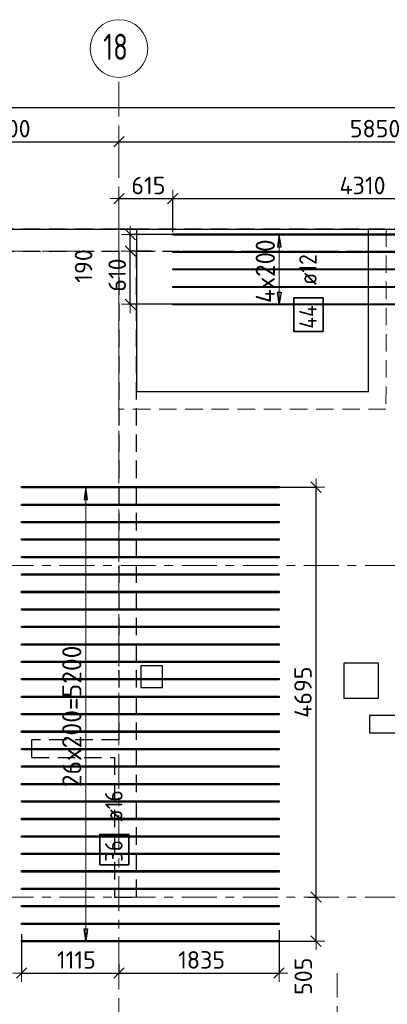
# Model space of a CAD drawing. Header units: metres. Extents: x -38 to 100, y -15 to 19.
# Tile 30 of 63: x 44.51 to 48.73, y 7.77 to 19.05. Entities that reach past the tile are written whole.
import ezdxf

# ---------------------------------------------------------------- set-up
doc = ezdxf.new("R2010")
doc.units = ezdxf.units.M
doc.header["$PDMODE"] = 65
for name, pattern in [('______11', [0.5, 0.4, -0.05, 0, -0.05]), ('______2', [0.27, 0.2, -0.07]), ('______5', [1.1, 0.8, -0.1, 0.1, -0.1])]:
    doc.linetypes.add(name, pattern=pattern)
for name, color, linetype, lineweight in [('XR$2$Осевая линия (1)', 7, '______5', 13), ('XR$2$Размерная линия (1)', 7, 'Continuous', 13), ('XR$3$Перекрытие (1)', 7, 'Continuous', 35), ('XR$3$Перекрытие (2)', 7, 'Continuous', 35), ('XR$3$Размерная линия (1)', 7, 'Continuous', 13), ('XR$5$Стена (1)', 7, 'Continuous', 35)]:
    doc.layers.add(name, color=color, linetype=linetype, lineweight=lineweight)
doc.layers.add('XR$3$Арм.стержн.Доп. Арм верхн.зоны Х', color=7, linetype='Continuous', lineweight=35, true_color=0x8c8cff)
doc.styles.add('ISOCPEUR', font='txt')
doc.dimstyles.new('DIMSTYLE_3', dxfattribs={"dimtxt": 0.2, "dimasz": 0.2, "dimexe": 0, "dimexo": 0, "dimgap": 0.1, "dimtad": 2, "dimdec": 0, "dimlfac": 1000, "dimrnd": 5, "dimzin": 12, "dimdsep": 46, "dimtxsty": 'ISOCPEUR', "dimblk1": 'ALL_ML_STRICH', "dimblk2": 'ALL_ML_STRICH', "dimsah": 1, "dimcen": 0, "dimclrd": 7, "dimclre": 256, "dimclrt": 7, "dimadec": 0, "dimazin": 0, "dimtfac": 1, "dimtdec": 0, "dimtix": 1, "dimtmove": 2, "dimatfit": 3, "dimfxl": 0, "dimtzin": 0, "dimlwd": 0, "dimlwe": -3, "dimarcsym": 0})
doc.dimstyles.new('DIMSTYLE_6', dxfattribs={"dimtxt": 0.2, "dimasz": 0.2, "dimexe": 0, "dimexo": 0, "dimgap": 0.1, "dimtad": 2, "dimdec": 0, "dimlfac": 1000, "dimrnd": 5, "dimzin": 12, "dimdsep": 46, "dimtxsty": 'ISOCPEUR', "dimblk1": 'ALL_ML_STRICH', "dimblk2": 'ALL_ML_STRICH', "dimsah": 1, "dimcen": 0, "dimclrd": 7, "dimclre": 256, "dimclrt": 7, "dimadec": 0, "dimazin": 0, "dimtfac": 1, "dimtdec": 0, "dimtix": 1, "dimtmove": 2, "dimatfit": 3, "dimfxl": 0, "dimtvp": 1.2, "dimtzin": 0, "dimlwd": 0, "dimlwe": -3, "dimarcsym": 0})

# ---------------------------------------------------------------- blocks, each defined once
blk = doc.blocks.new('ALL_ML_STRICH')
at = {"color": 0, "linetype": 'ByBlock', "lineweight": -2}
for p, q in [((-1, 0), (0.5, 0)), ((-0.3, -0.3), (0.3, 0.3)), ((0, -0.5), (0, 0.5))]:
    blk.add_line(p, q, dxfattribs=at)
blk = doc.blocks.new('*D19')
at = {"layer": 'DEFPOINTS', "color": 7, "linetype": 'Continuous', "lineweight": 13, "transparency": 33554687}
for p in [(0.5, 18.043), (0.5, 17.947), (61.6, 17.12)]:
    blk.add_point(p, dxfattribs=at)
at = {"layer": 'XR$2$Размерная линия (1)', "color": 9, "linetype": 'Continuous', "lineweight": -2, "true_color": 0xc7c7c7, "transparency": 33554687}
for p, q in [((0.5, 17.967), (0.5, 18.043)), ((61.6, 17.14), (61.6, 18.043))]:
    blk.add_line(p, q, dxfattribs=at)
at = {"layer": 'XR$2$Размерная линия (1)', "color": 7, "linetype": 'Continuous', "lineweight": -2, "transparency": 33554687}
blk.add_line((0.5, 18.043), (61.6, 18.043), dxfattribs=at)
at = {"layer": 'XR$2$Размерная линия (1)', "color": 7, "linetype": 'Continuous', "lineweight": 13, "transparency": 33554687, "xscale": 0.2, "yscale": 0.2, "zscale": 0.2, "rotation": 180}
blk.add_blockref('ALL_ML_STRICH', (0.5, 18.043), dxfattribs=at)
at = {"layer": 'XR$2$Размерная линия (1)', "color": 7, "linetype": 'Continuous', "lineweight": 13, "transparency": 33554687, "xscale": 0.2, "yscale": 0.2, "zscale": 0.2}
blk.add_blockref('ALL_ML_STRICH', (61.6, 18.043), dxfattribs=at)
at = {"layer": 'XR$2$Размерная линия (1)', "color": 7, "linetype": 'Continuous', "lineweight": 13, "transparency": 33554687, "insert": (31.1, 18.193), "char_height": 0.2, "width": 1, "attachment_point": 5, "style": 'ISOCPEUR'}
blk.add_mtext('\\A1;{61100}', dxfattribs=at)
blk = doc.blocks.new('*D30')
at = {"layer": 'DEFPOINTS', "color": 7, "linetype": 'Continuous', "lineweight": 13, "transparency": 33554687}
for p in [(43.05, 17.674), (43.05, 17.653), (45.65, 17.62)]:
    blk.add_point(p, dxfattribs=at)
at = {"layer": 'XR$2$Размерная линия (1)', "color": 9, "linetype": 'Continuous', "lineweight": -2, "true_color": 0xc7c7c7, "transparency": 33554687}
for p, q in [((43.05, 17.654), (43.05, 17.653)), ((45.65, 17.64), (45.65, 17.653))]:
    blk.add_line(p, q, dxfattribs=at)
at = {"layer": 'XR$2$Размерная линия (1)', "color": 7, "linetype": 'Continuous', "lineweight": -2, "transparency": 33554687}
blk.add_line((43.05, 17.653), (45.65, 17.653), dxfattribs=at)
at = {"layer": 'XR$2$Размерная линия (1)', "color": 7, "linetype": 'Continuous', "lineweight": 13, "transparency": 33554687, "xscale": 0.2, "yscale": 0.2, "zscale": 0.2, "rotation": 180}
blk.add_blockref('ALL_ML_STRICH', (43.05, 17.653), dxfattribs=at)
at = {"layer": 'XR$2$Размерная линия (1)', "color": 7, "linetype": 'Continuous', "lineweight": 13, "transparency": 33554687, "xscale": 0.2, "yscale": 0.2, "zscale": 0.2}
blk.add_blockref('ALL_ML_STRICH', (45.65, 17.653), dxfattribs=at)
at = {"layer": 'XR$2$Размерная линия (1)', "color": 7, "linetype": 'Continuous', "lineweight": 13, "transparency": 33554687, "insert": (44.36, 17.803), "char_height": 0.2, "width": 0.8, "attachment_point": 5, "style": 'ISOCPEUR'}
blk.add_mtext('\\A1;{2600}', dxfattribs=at)
blk = doc.blocks.new('*D31')
at = {"layer": 'DEFPOINTS', "color": 7, "linetype": 'Continuous', "lineweight": 13, "transparency": 33554687}
for p in [(45.65, 17.653), (45.65, 17.62), (51.5, 17.39)]:
    blk.add_point(p, dxfattribs=at)
at = {"layer": 'XR$2$Размерная линия (1)', "color": 9, "linetype": 'Continuous', "lineweight": -2, "true_color": 0xc7c7c7, "transparency": 33554687}
for p, q in [((45.65, 17.64), (45.65, 17.653)), ((51.5, 17.41), (51.5, 17.653))]:
    blk.add_line(p, q, dxfattribs=at)
at = {"layer": 'XR$2$Размерная линия (1)', "color": 7, "linetype": 'Continuous', "lineweight": -2, "transparency": 33554687}
blk.add_line((45.65, 17.653), (51.5, 17.653), dxfattribs=at)
at = {"layer": 'XR$2$Размерная линия (1)', "color": 7, "linetype": 'Continuous', "lineweight": 13, "transparency": 33554687, "xscale": 0.2, "yscale": 0.2, "zscale": 0.2, "rotation": 180}
blk.add_blockref('ALL_ML_STRICH', (45.65, 17.653), dxfattribs=at)
at = {"layer": 'XR$2$Размерная линия (1)', "color": 7, "linetype": 'Continuous', "lineweight": 13, "transparency": 33554687, "xscale": 0.2, "yscale": 0.2, "zscale": 0.2}
blk.add_blockref('ALL_ML_STRICH', (51.5, 17.653), dxfattribs=at)
at = {"layer": 'XR$2$Размерная линия (1)', "color": 7, "linetype": 'Continuous', "lineweight": 13, "transparency": 33554687, "insert": (48.585, 17.803), "char_height": 0.2, "width": 0.8, "attachment_point": 5, "style": 'ISOCPEUR'}
blk.add_mtext('\\A1;{5850}', dxfattribs=at)
blk = doc.blocks.new('*D181')
at = {"layer": 'DEFPOINTS', "color": 7, "linetype": 'Continuous', "lineweight": 13, "transparency": 33554687}
for p in [(46.039, 16.4), (45.78, 15.79), (46.315, 15.79)]:
    blk.add_point(p, dxfattribs=at)
at = {"layer": 'XR$3$Размерная линия (1)', "color": 9, "linetype": 'Continuous', "lineweight": -2, "true_color": 0xc7c7c7, "transparency": 33554687}
for p, q in [((46.019, 16.4), (45.78, 16.4)), ((46.295, 15.79), (45.78, 15.79))]:
    blk.add_line(p, q, dxfattribs=at)
at = {"layer": 'XR$3$Размерная линия (1)', "color": 7, "linetype": 'Continuous', "lineweight": -2, "transparency": 33554687}
blk.add_line((45.78, 15.79), (45.78, 16.4), dxfattribs=at)
at = {"layer": 'XR$3$Размерная линия (1)', "color": 7, "linetype": 'Continuous', "lineweight": 13, "transparency": 33554687, "xscale": 0.2, "yscale": 0.2, "zscale": 0.2}
for p, rotation in [((45.78, 16.4), 90), ((45.78, 15.79), 270)]:
    blk.add_blockref('ALL_ML_STRICH', p, dxfattribs=dict(at, rotation=rotation))
at = {"layer": 'XR$3$Размерная линия (1)', "color": 7, "linetype": 'Continuous', "lineweight": 13, "transparency": 33554687, "insert": (45.63, 16.125), "char_height": 0.2, "width": 0.6, "attachment_point": 5, "rotation": 90, "style": 'ISOCPEUR'}
blk.add_mtext('\\A1;{610}', dxfattribs=at)
blk = doc.blocks.new('*D182')
at = {"layer": 'DEFPOINTS', "color": 7, "linetype": 'Continuous', "lineweight": 13, "transparency": 33554687}
for p in [(46.363, 16.59), (45.78, 16.4), (46.039, 16.4)]:
    blk.add_point(p, dxfattribs=at)
at = {"layer": 'XR$3$Размерная линия (1)', "color": 9, "linetype": 'Continuous', "lineweight": -2, "true_color": 0xc7c7c7, "transparency": 33554687}
for p, q in [((46.343, 16.59), (45.78, 16.59)), ((46.019, 16.4), (45.78, 16.4))]:
    blk.add_line(p, q, dxfattribs=at)
at = {"layer": 'XR$3$Размерная линия (1)', "color": 7, "linetype": 'Continuous', "lineweight": -2, "transparency": 33554687}
blk.add_line((45.78, 16.4), (45.78, 16.59), dxfattribs=at)
at = {"layer": 'XR$3$Размерная линия (1)', "color": 7, "linetype": 'Continuous', "lineweight": 13, "transparency": 33554687, "xscale": 0.2, "yscale": 0.2, "zscale": 0.2}
for p, rotation in [((45.78, 16.59), 90), ((45.78, 16.4), 270)]:
    blk.add_blockref('ALL_ML_STRICH', p, dxfattribs=dict(at, rotation=rotation))
at = {"layer": 'XR$3$Размерная линия (1)', "color": 7, "linetype": 'Continuous', "lineweight": 13, "transparency": 33554687, "insert": (45.244, 16.229), "char_height": 0.2, "width": 0.6, "attachment_point": 5, "rotation": 90, "style": 'ISOCPEUR'}
blk.add_mtext('\\A1;{190}', dxfattribs=at)
blk = doc.blocks.new('*D183')
at = {"layer": 'DEFPOINTS', "color": 7, "linetype": 'Continuous', "lineweight": 13, "transparency": 33554687}
for p in [(45.65, 17.043), (45.65, 17.001), (46.266, 16.596)]:
    blk.add_point(p, dxfattribs=at)
at = {"layer": 'XR$3$Размерная линия (1)', "color": 9, "linetype": 'Continuous', "lineweight": -2, "true_color": 0xc7c7c7, "transparency": 33554687}
for p, q in [((45.65, 17.023), (45.65, 17.001)), ((46.266, 16.616), (46.266, 17.001))]:
    blk.add_line(p, q, dxfattribs=at)
at = {"layer": 'XR$3$Размерная линия (1)', "color": 7, "linetype": 'Continuous', "lineweight": -2, "transparency": 33554687}
blk.add_line((45.65, 17.001), (46.266, 17.001), dxfattribs=at)
at = {"layer": 'XR$3$Размерная линия (1)', "color": 7, "linetype": 'Continuous', "lineweight": 13, "transparency": 33554687, "xscale": 0.2, "yscale": 0.2, "zscale": 0.2, "rotation": 180}
blk.add_blockref('ALL_ML_STRICH', (45.65, 17.001), dxfattribs=at)
at = {"layer": 'XR$3$Размерная линия (1)', "color": 7, "linetype": 'Continuous', "lineweight": 13, "transparency": 33554687, "xscale": 0.2, "yscale": 0.2, "zscale": 0.2}
blk.add_blockref('ALL_ML_STRICH', (46.266, 17.001), dxfattribs=at)
at = {"layer": 'XR$3$Размерная линия (1)', "color": 7, "linetype": 'Continuous', "lineweight": 13, "transparency": 33554687, "insert": (45.988, 17.151), "char_height": 0.2, "width": 0.6, "attachment_point": 5, "style": 'ISOCPEUR'}
blk.add_mtext('\\A1;{615}', dxfattribs=at)
blk = doc.blocks.new('*D184')
at = {"layer": 'DEFPOINTS', "color": 7, "linetype": 'Continuous', "lineweight": 13, "transparency": 33554687}
for p in [(46.266, 17.001), (46.266, 16.596), (50.576, 16.596)]:
    blk.add_point(p, dxfattribs=at)
at = {"layer": 'XR$3$Размерная линия (1)', "color": 9, "linetype": 'Continuous', "lineweight": -2, "true_color": 0xc7c7c7, "transparency": 33554687}
for p, q in [((46.266, 16.616), (46.266, 17.001)), ((50.576, 16.616), (50.576, 17.001))]:
    blk.add_line(p, q, dxfattribs=at)
at = {"layer": 'XR$3$Размерная линия (1)', "color": 7, "linetype": 'Continuous', "lineweight": -2, "transparency": 33554687}
blk.add_line((46.266, 17.001), (50.576, 17.001), dxfattribs=at)
at = {"layer": 'XR$3$Размерная линия (1)', "color": 7, "linetype": 'Continuous', "lineweight": 13, "transparency": 33554687, "xscale": 0.2, "yscale": 0.2, "zscale": 0.2, "rotation": 180}
blk.add_blockref('ALL_ML_STRICH', (46.266, 17.001), dxfattribs=at)
at = {"layer": 'XR$3$Размерная линия (1)', "color": 7, "linetype": 'Continuous', "lineweight": 13, "transparency": 33554687, "xscale": 0.2, "yscale": 0.2, "zscale": 0.2}
blk.add_blockref('ALL_ML_STRICH', (50.576, 17.001), dxfattribs=at)
at = {"layer": 'XR$3$Размерная линия (1)', "color": 7, "linetype": 'Continuous', "lineweight": 13, "transparency": 33554687, "insert": (48.441, 17.151), "char_height": 0.2, "width": 0.8, "attachment_point": 5, "style": 'ISOCPEUR'}
blk.add_mtext('\\A1;{4310}', dxfattribs=at)
blk = doc.blocks.new('*D274')
at = {"layer": 'DEFPOINTS', "color": 7, "linetype": 'Continuous', "lineweight": 13, "transparency": 33554687}
for p in [(44.535, 8.596), (45.65, 8.257), (44.535, 8.13)]:
    blk.add_point(p, dxfattribs=at)
at = {"layer": 'XR$3$Размерная линия (1)', "color": 9, "linetype": 'Continuous', "lineweight": -2, "true_color": 0xc7c7c7, "transparency": 33554687}
for p, q in [((44.535, 8.576), (44.535, 8.13)), ((45.65, 8.237), (45.65, 8.13))]:
    blk.add_line(p, q, dxfattribs=at)
at = {"layer": 'XR$3$Размерная линия (1)', "color": 7, "linetype": 'Continuous', "lineweight": -2, "transparency": 33554687}
blk.add_line((44.535, 8.13), (45.65, 8.13), dxfattribs=at)
at = {"layer": 'XR$3$Размерная линия (1)', "color": 7, "linetype": 'Continuous', "lineweight": 13, "transparency": 33554687, "xscale": 0.2, "yscale": 0.2, "zscale": 0.2, "rotation": 180}
blk.add_blockref('ALL_ML_STRICH', (44.535, 8.13), dxfattribs=at)
at = {"layer": 'XR$3$Размерная линия (1)', "color": 7, "linetype": 'Continuous', "lineweight": 13, "transparency": 33554687, "xscale": 0.2, "yscale": 0.2, "zscale": 0.2}
blk.add_blockref('ALL_ML_STRICH', (45.65, 8.13), dxfattribs=at)
at = {"layer": 'XR$3$Размерная линия (1)', "color": 7, "linetype": 'Continuous', "lineweight": 13, "transparency": 33554687, "insert": (45.162, 8.28), "char_height": 0.2, "width": 0.8, "attachment_point": 5, "style": 'ISOCPEUR'}
blk.add_mtext('\\A1;{1115}', dxfattribs=at)
blk = doc.blocks.new('*D275')
at = {"layer": 'DEFPOINTS', "color": 7, "linetype": 'Continuous', "lineweight": 13, "transparency": 33554687}
for p in [(47.485, 8.639), (45.65, 8.257), (45.65, 8.13)]:
    blk.add_point(p, dxfattribs=at)
at = {"layer": 'XR$3$Размерная линия (1)', "color": 9, "linetype": 'Continuous', "lineweight": -2, "true_color": 0xc7c7c7, "transparency": 33554687}
for p, q in [((47.485, 8.619), (47.485, 8.13)), ((45.65, 8.237), (45.65, 8.13))]:
    blk.add_line(p, q, dxfattribs=at)
at = {"layer": 'XR$3$Размерная линия (1)', "color": 7, "linetype": 'Continuous', "lineweight": -2, "transparency": 33554687}
blk.add_line((45.65, 8.13), (47.485, 8.13), dxfattribs=at)
at = {"layer": 'XR$3$Размерная линия (1)', "color": 7, "linetype": 'Continuous', "lineweight": 13, "transparency": 33554687, "xscale": 0.2, "yscale": 0.2, "zscale": 0.2, "rotation": 180}
blk.add_blockref('ALL_ML_STRICH', (45.65, 8.13), dxfattribs=at)
at = {"layer": 'XR$3$Размерная линия (1)', "color": 7, "linetype": 'Continuous', "lineweight": 13, "transparency": 33554687, "xscale": 0.2, "yscale": 0.2, "zscale": 0.2}
blk.add_blockref('ALL_ML_STRICH', (47.485, 8.13), dxfattribs=at)
at = {"layer": 'XR$3$Размерная линия (1)', "color": 7, "linetype": 'Continuous', "lineweight": 13, "transparency": 33554687, "insert": (46.597, 8.28), "char_height": 0.2, "width": 0.8, "attachment_point": 5, "style": 'ISOCPEUR'}
blk.add_mtext('\\A1;{1835}', dxfattribs=at)
blk = doc.blocks.new('*D279')
at = {"layer": 'DEFPOINTS', "color": 7, "linetype": 'Continuous', "lineweight": 13, "transparency": 33554687}
for p in [(47.798, 9), (47.446, 8.495), (47.909, 8.495)]:
    blk.add_point(p, dxfattribs=at)
at = {"layer": 'XR$3$Размерная линия (1)', "color": 9, "linetype": 'Continuous', "lineweight": -2, "true_color": 0xc7c7c7, "transparency": 33554687}
for p, q in [((47.818, 9), (47.909, 9)), ((47.466, 8.495), (47.909, 8.495))]:
    blk.add_line(p, q, dxfattribs=at)
at = {"layer": 'XR$3$Размерная линия (1)', "color": 7, "linetype": 'Continuous', "lineweight": -2, "transparency": 33554687}
blk.add_line((47.909, 8.495), (47.909, 9), dxfattribs=at)
at = {"layer": 'XR$3$Размерная линия (1)', "color": 7, "linetype": 'Continuous', "lineweight": 13, "transparency": 33554687, "xscale": 0.2, "yscale": 0.2, "zscale": 0.2}
for p, rotation in [((47.909, 9), 90), ((47.909, 8.495), 270)]:
    blk.add_blockref('ALL_ML_STRICH', p, dxfattribs=dict(at, rotation=rotation))
at = {"layer": 'XR$3$Размерная линия (1)', "color": 7, "linetype": 'Continuous', "lineweight": 13, "transparency": 33554687, "insert": (47.762, 8.093), "char_height": 0.2, "width": 0.6, "attachment_point": 5, "rotation": 90, "style": 'ISOCPEUR'}
blk.add_mtext('\\A1;{505}', dxfattribs=at)
blk = doc.blocks.new('*D280')
at = {"layer": 'DEFPOINTS', "color": 7, "linetype": 'Continuous', "lineweight": 13, "transparency": 33554687}
for p in [(47.343, 13.695), (47.798, 9), (47.909, 9)]:
    blk.add_point(p, dxfattribs=at)
at = {"layer": 'XR$3$Размерная линия (1)', "color": 9, "linetype": 'Continuous', "lineweight": -2, "true_color": 0xc7c7c7, "transparency": 33554687}
for p, q in [((47.363, 13.695), (47.909, 13.695)), ((47.818, 9), (47.909, 9))]:
    blk.add_line(p, q, dxfattribs=at)
at = {"layer": 'XR$3$Размерная линия (1)', "color": 7, "linetype": 'Continuous', "lineweight": -2, "transparency": 33554687}
blk.add_line((47.909, 9), (47.909, 13.695), dxfattribs=at)
at = {"layer": 'XR$3$Размерная линия (1)', "color": 7, "linetype": 'Continuous', "lineweight": 13, "transparency": 33554687, "xscale": 0.2, "yscale": 0.2, "zscale": 0.2}
for p, rotation in [((47.909, 13.695), 90), ((47.909, 9), 270)]:
    blk.add_blockref('ALL_ML_STRICH', p, dxfattribs=dict(at, rotation=rotation))
at = {"layer": 'XR$3$Размерная линия (1)', "color": 7, "linetype": 'Continuous', "lineweight": 13, "transparency": 33554687, "insert": (47.759, 11.347), "char_height": 0.2, "width": 0.8, "attachment_point": 5, "rotation": 90, "style": 'ISOCPEUR'}
blk.add_mtext('\\A1;{4695}', dxfattribs=at)

msp = doc.modelspace()

# ---------------------------------------------------------------- linework, layer by layer
at = {"layer": 'XR$2$Осевая линия (1)', "color": 253, "linetype": '______11', "lineweight": 13, "true_color": 0xa0a0a0, "transparency": 33554687}
for p, q in [((45.65, 6.74), (45.65, 18.35)), ((-2.63, 16.4), (62.6, 16.4)), ((-2.63, 12.8), (62.6, 12.8)), ((-2.63, 9), (62.6, 9)), ((48.15, -2.65), (48.15, 8.13))]:
    msp.add_line(p, q, dxfattribs=at)
at = {"layer": 'XR$2$Осевая линия (1)', "color": 7, "linetype": 'Continuous', "lineweight": 13, "transparency": 33554687}
msp.add_circle((45.6504, 18.7201), 0.3304, dxfattribs=at)
at = {"layer": 'XR$3$Арм.стержн.Доп. Арм верхн.зоны Х', "color": 253, "linetype": 'Continuous', "lineweight": -3, "true_color": 0xa0a0a0, "transparency": 33554687}
for p, q in [((47.487, 16.59), (47.387, 16.59)), ((47.487, 16.59), (47.587, 16.59)), ((47.487, 15.79), (47.387, 15.79)), ((47.487, 15.79), (47.587, 15.79)), ((45.27, 13.6945), (45.17, 13.6945)), ((45.27, 13.6945), (45.37, 13.6945)), ((45.27, 8.4945), (45.17, 8.4945)), ((45.27, 8.4945), (45.37, 8.4945))]:
    msp.add_line(p, q, dxfattribs=at)
at = {"layer": 'XR$3$Арм.стержн.Доп. Арм верхн.зоны Х', "color": 7, "linetype": 'Continuous', "lineweight": 25, "transparency": 33554687}
for p, q in [((47.487, 16.59), (47.467, 16.45)), ((47.507, 16.45), (47.487, 16.59)), ((47.467, 16.45), (47.507, 16.45)), ((47.487, 15.79), (47.467, 15.93)), ((47.467, 15.93), (47.507, 15.93)), ((47.507, 15.93), (47.487, 15.79)), ((45.27, 13.6945), (45.25, 13.5545)), ((45.29, 13.5545), (45.27, 13.6945)), ((45.25, 13.5545), (45.29, 13.5545)), ((45.27, 8.4945), (45.25, 8.6345)), ((45.25, 8.6345), (45.29, 8.6345)), ((45.29, 8.6345), (45.27, 8.4945))]:
    msp.add_line(p, q, dxfattribs=at)
at = {"layer": 'XR$3$Арм.стержн.Доп. Арм верхн.зоны Х', "color": 7, "linetype": 'Continuous', "lineweight": 13, "transparency": 33554687}
for p, q in [((47.487, 16.59), (47.487, 16.59)), ((47.487, 15.79), (47.487, 16.59)), ((47.487, 15.79), (47.487, 15.79)), ((45.27, 13.6945), (45.27, 13.6945)), ((45.27, 8.4945), (45.27, 13.6945)), ((45.27, 8.4945), (45.27, 8.4945))]:
    msp.add_line(p, q, dxfattribs=at)
at = {"layer": 'XR$3$Арм.стержн.Доп. Арм верхн.зоны Х', "color": 34, "linetype": 'Continuous', "lineweight": 25, "transparency": 33554687}
for points in [[(50.5756, 16.584), (46.2656, 16.584), (46.2656, 16.596), (50.5756, 16.596), (50.5756, 16.584)], [(50.5756, 16.384), (46.2656, 16.384), (46.2656, 16.396), (50.5756, 16.396), (50.5756, 16.384)], [(50.5756, 16.184), (46.2656, 16.184), (46.2656, 16.196), (50.5756, 16.196), (50.5756, 16.184)], [(50.5756, 15.984), (46.2656, 15.984), (46.2656, 15.996), (50.5756, 15.996), (50.5756, 15.984)], [(50.5756, 15.784), (46.2656, 15.784), (46.2656, 15.796), (50.5756, 15.796), (50.5756, 15.784)]]:
    msp.add_lwpolyline(points, dxfattribs=at)
at = {"layer": 'XR$3$Арм.стержн.Доп. Арм верхн.зоны Х', "color": 7, "linetype": 'Continuous', "lineweight": 35, "transparency": 33554687}
for points in [[(47.9887, 15.4776), (47.9887, 15.8643), (47.6554, 15.8643), (47.6554, 15.4776), (47.9887, 15.4776)], [(45.7647, 9.3706), (45.7647, 9.7173), (45.4314, 9.7173), (45.4314, 9.3706), (45.7647, 9.3706)]]:
    msp.add_lwpolyline(points, dxfattribs=at)
at = {"layer": 'XR$3$Арм.стержн.Доп. Арм верхн.зоны Х', "color": 7, "linetype": 'Continuous', "lineweight": 25, "transparency": 33554687}
for points in [[(47.4849, 13.6865), (44.5349, 13.6865), (44.5349, 13.7025), (47.4849, 13.7025), (47.4849, 13.6865)], [(47.4849, 13.4865), (44.5349, 13.4865), (44.5349, 13.5025), (47.4849, 13.5025), (47.4849, 13.4865)], [(47.4849, 13.2865), (44.5349, 13.2865), (44.5349, 13.3025), (47.4849, 13.3025), (47.4849, 13.2865)], [(47.4849, 13.0865), (44.5349, 13.0865), (44.5349, 13.1025), (47.4849, 13.1025), (47.4849, 13.0865)], [(47.4849, 12.8865), (44.5349, 12.8865), (44.5349, 12.9025), (47.4849, 12.9025), (47.4849, 12.8865)], [(47.4849, 12.6865), (44.5349, 12.6865), (44.5349, 12.7025), (47.4849, 12.7025), (47.4849, 12.6865)], [(47.4849, 12.4865), (44.5349, 12.4865), (44.5349, 12.5025), (47.4849, 12.5025), (47.4849, 12.4865)], [(47.4849, 12.2865), (44.5349, 12.2865), (44.5349, 12.3025), (47.4849, 12.3025), (47.4849, 12.2865)], [(47.4849, 12.0865), (44.5349, 12.0865), (44.5349, 12.1025), (47.4849, 12.1025), (47.4849, 12.0865)], [(47.4849, 11.8865), (44.5349, 11.8865), (44.5349, 11.9025), (47.4849, 11.9025), (47.4849, 11.8865)], [(47.4849, 11.6865), (44.5349, 11.6865), (44.5349, 11.7025), (47.4849, 11.7025), (47.4849, 11.6865)], [(47.4849, 11.4865), (44.5349, 11.4865), (44.5349, 11.5025), (47.4849, 11.5025), (47.4849, 11.4865)], [(47.4849, 11.2865), (44.5349, 11.2865), (44.5349, 11.3025), (47.4849, 11.3025), (47.4849, 11.2865)], [(47.4849, 11.0865), (44.5349, 11.0865), (44.5349, 11.1025), (47.4849, 11.1025), (47.4849, 11.0865)], [(47.4849, 10.8865), (44.5349, 10.8865), (44.5349, 10.9025), (47.4849, 10.9025), (47.4849, 10.8865)], [(47.4849, 10.6865), (44.5349, 10.6865), (44.5349, 10.7025), (47.4849, 10.7025), (47.4849, 10.6865)], [(47.4849, 10.4865), (44.5349, 10.4865), (44.5349, 10.5025), (47.4849, 10.5025), (47.4849, 10.4865)], [(47.4849, 10.2865), (44.5349, 10.2865), (44.5349, 10.3025), (47.4849, 10.3025), (47.4849, 10.2865)], [(47.4849, 10.0865), (44.5349, 10.0865), (44.5349, 10.1025), (47.4849, 10.1025), (47.4849, 10.0865)], [(47.4849, 9.8865), (44.5349, 9.8865), (44.5349, 9.9025), (47.4849, 9.9025), (47.4849, 9.8865)], [(47.4849, 9.6865), (44.5349, 9.6865), (44.5349, 9.7025), (47.4849, 9.7025), (47.4849, 9.6865)], [(47.4849, 9.4865), (44.5349, 9.4865), (44.5349, 9.5025), (47.4849, 9.5025), (47.4849, 9.4865)], [(47.4849, 9.2865), (44.5349, 9.2865), (44.5349, 9.3025), (47.4849, 9.3025), (47.4849, 9.2865)], [(47.4849, 9.0865), (44.5349, 9.0865), (44.5349, 9.1025), (47.4849, 9.1025), (47.4849, 9.0865)], [(47.4849, 8.8865), (44.5349, 8.8865), (44.5349, 8.9025), (47.4849, 8.9025), (47.4849, 8.8865)], [(47.4849, 8.6865), (44.5349, 8.6865), (44.5349, 8.7025), (47.4849, 8.7025), (47.4849, 8.6865)], [(47.4849, 8.4865), (44.5349, 8.4865), (44.5349, 8.5025), (47.4849, 8.5025), (47.4849, 8.4865)]]:
    msp.add_lwpolyline(points, dxfattribs=at)
at = {"layer": 'XR$3$Перекрытие (1)', "color": 7, "linetype": 'Continuous', "lineweight": 25, "transparency": 33554687}
for p, q in [((42.85, 16.65), (45.85, 16.65)), ((45.85, 16.65), (45.85, 14.79)), ((48.51, 14.79), (48.5105, 16.65)), ((48.5105, 16.65), (51.625, 16.65)), ((45.85, 14.79), (48.51, 14.79)), ((45.9, 11.65), (45.9, 11.4)), ((46.15, 11.65), (45.9, 11.65)), ((46.15, 11.4), (46.15, 11.65)), ((48.225, 11.68), (48.225, 11.28)), ((48.625, 11.68), (48.225, 11.68)), ((48.625, 11.28), (48.625, 11.68)), ((45.9, 11.4), (46.15, 11.4)), ((48.225, 11.28), (48.625, 11.28)), ((48.52, 11.08), (48.52, 10.88)), ((48.87, 11.08), (48.52, 11.08)), ((48.52, 10.88), (48.87, 10.88))]:
    msp.add_line(p, q, dxfattribs=at)
at = {"layer": 'XR$3$Перекрытие (2)', "color": 7, "linetype": '______2', "lineweight": 18, "transparency": 33554687}
for p, q in [((45.65, 14.5903), (45.65, 16.65)), ((48.7105, 16.65), (48.71, 14.5903)), ((48.71, 14.5903), (45.65, 14.5903))]:
    msp.add_line(p, q, dxfattribs=at)
at = {"layer": 'XR$3$Перекрытие (2)', "color": 7, "linetype": 'Continuous', "lineweight": 25, "transparency": 33554687}
msp.add_line((45.85, 16.65), (48.5105, 16.65), dxfattribs=at)
at = {"layer": 'XR$5$Стена (1)', "color": 253, "linetype": '______2', "lineweight": -3, "true_color": 0xa0a0a0, "transparency": 33554687}
for p, q in [((45.65, 16.65), (32.95, 16.65)), ((45.85, 16.65), (45.65, 16.65)), ((51.4, 16.65), (45.85, 16.65)), ((43.05, 16.4), (45.65, 16.4)), ((45.65, 16.4), (45.65, 10.8)), ((45.85, 9), (45.85, 16.4)), ((45.85, 16.4), (51.375, 16.4)), ((44.65, 10.6), (44.65, 10.8)), ((45.65, 10.8), (44.65, 10.8)), ((44.65, 10.6), (45.6, 10.6)), ((45.6, 10.6), (45.6, 9)), ((45.6, 9), (45.85, 9))]:
    msp.add_line(p, q, dxfattribs=at)

# ---------------------------------------------------------------- texts
at = {"layer": 'XR$2$Осевая линия (1)', "color": 7, "linetype": 'Continuous', "lineweight": 13, "transparency": 33554687, "insert": (45.4704, 18.5896), "char_height": 0.3, "width": 0.472281, "attachment_point": 7, "style": 'ISOCPEUR'}
msp.add_mtext('\\W0.75;18', dxfattribs=at)
at = {"layer": 'XR$3$Арм.стержн.Доп. Арм верхн.зоны Х', "color": 7, "linetype": 'Continuous', "lineweight": 13, "transparency": 33554687, "char_height": 0.22, "attachment_point": 7, "rotation": 90, "style": 'ISOCPEUR'}
for s, insert, width in [('\\W0.95;4x200', (47.437, 15.805), 0.895564), ('\\W0.97;26x200=5200', (45.22, 10.2585), 1.799783)]:
    msp.add_mtext(s, dxfattribs=dict(at, insert=insert, width=width))
at = {"layer": 'XR$3$Арм.стержн.Доп. Арм верхн.зоны Х', "color": 7, "linetype": 'Continuous', "lineweight": 25, "transparency": 33554687, "char_height": 0.2, "attachment_point": 7, "rotation": 90, "style": 'ISOCPEUR'}
for s, insert, width in [('\\W0.89; ø12 ', (47.9154, 15.8976), 0.749105), ('\\W0.89;44', (47.9154, 15.5109), 0.408699), ('\\W0.89; ø16 ', (45.6914, 9.7506), 0.749105), ('\\W0.87;36', (45.6914, 9.404), 0.367208)]:
    msp.add_mtext(s, dxfattribs=dict(at, insert=insert, width=width))

# ---------------------------------------------------------------- dimensions: what is measured, and where the dimension line sits
at = {"layer": 'XR$2$Размерная линия (1)', "color": 7, "linetype": 'Continuous', "lineweight": 13, "transparency": 33554687}
for base, p1, p2, picture, middle in [((61.6, 18.0429), (0.5, 17.9668), (61.6, 17.1397), '*D19', (31.1, 18.1929)), ((45.65, 17.6528), (43.05, 17.6544), (45.65, 17.6402), '*D30', (44.36, 17.8028)), ((51.5, 17.6528), (45.65, 17.6402), (51.5, 17.4096), '*D31', (48.585, 17.8028))]:
    dim = msp.add_linear_dim(base=base, p1=p1, p2=p2, dimstyle='DIMSTYLE_3', override={"dimpost": '<>', "dimclrd": 7, "dimclre": 9, "dimclrt": 7, "dimlwd": 0, "dimlwe": 65533}, dxfattribs=at)
    dim.commit()
    dim.dimension.update_dxf_attribs({"geometry": picture, "text_midpoint": middle, "dimtype": 160})
at = {"layer": 'XR$3$Размерная линия (1)', "color": 7, "linetype": 'Continuous', "lineweight": 13, "transparency": 33554687}
for base, p1, p2, picture, middle in [((46.2656, 17.0014), (45.65, 17.0233), (46.2656, 16.616), '*D183', (45.9878, 17.1514)), ((50.5756, 17.0014), (46.2656, 16.616), (50.5756, 16.616), '*D184', (48.4406, 17.1514)), ((45.65, 8.1302), (44.5349, 8.5764), (45.65, 8.2373), '*D274', (45.1625, 8.2802)), ((47.4849, 8.1302), (45.65, 8.2373), (47.4849, 8.6188), '*D275', (46.5975, 8.2802))]:
    dim = msp.add_linear_dim(base=base, p1=p1, p2=p2, dimstyle='DIMSTYLE_3', override={"dimpost": '<>', "dimclrd": 7, "dimclre": 9, "dimclrt": 7, "dimlwd": 0, "dimlwe": 65533}, dxfattribs=at)
    dim.commit()
    dim.dimension.update_dxf_attribs({"geometry": picture, "text_midpoint": middle, "dimtype": 160})
for base, p1, p2, dimstyle, picture, middle in [((45.7803, 16.59), (46.0195, 16.4), (46.3434, 16.59), 'DIMSTYLE_6', '*D182', (45.2441, 16.2292)), ((45.7803, 16.4), (46.2953, 15.79), (46.0195, 16.4), 'DIMSTYLE_3', '*D181', (45.6303, 16.125)), ((47.90944, 13.69454), (47.81761, 9), (47.36281, 13.69454), 'DIMSTYLE_3', '*D280', (47.75944, 11.34727)), ((47.90944, 9), (47.46627, 8.49454), (47.81761, 9), 'DIMSTYLE_6', '*D279', (47.76216, 8.09321))]:
    dim = msp.add_linear_dim(base=base, p1=p1, p2=p2, angle=90, dimstyle=dimstyle, override={"dimpost": '<>', "dimclrd": 7, "dimclre": 9, "dimclrt": 7, "dimlwd": 0, "dimlwe": 65533}, dxfattribs=at)
    dim.commit()
    dim.dimension.update_dxf_attribs({"geometry": picture, "text_midpoint": middle, "dimtype": 160})

doc.saveas('drawing.dxf')
